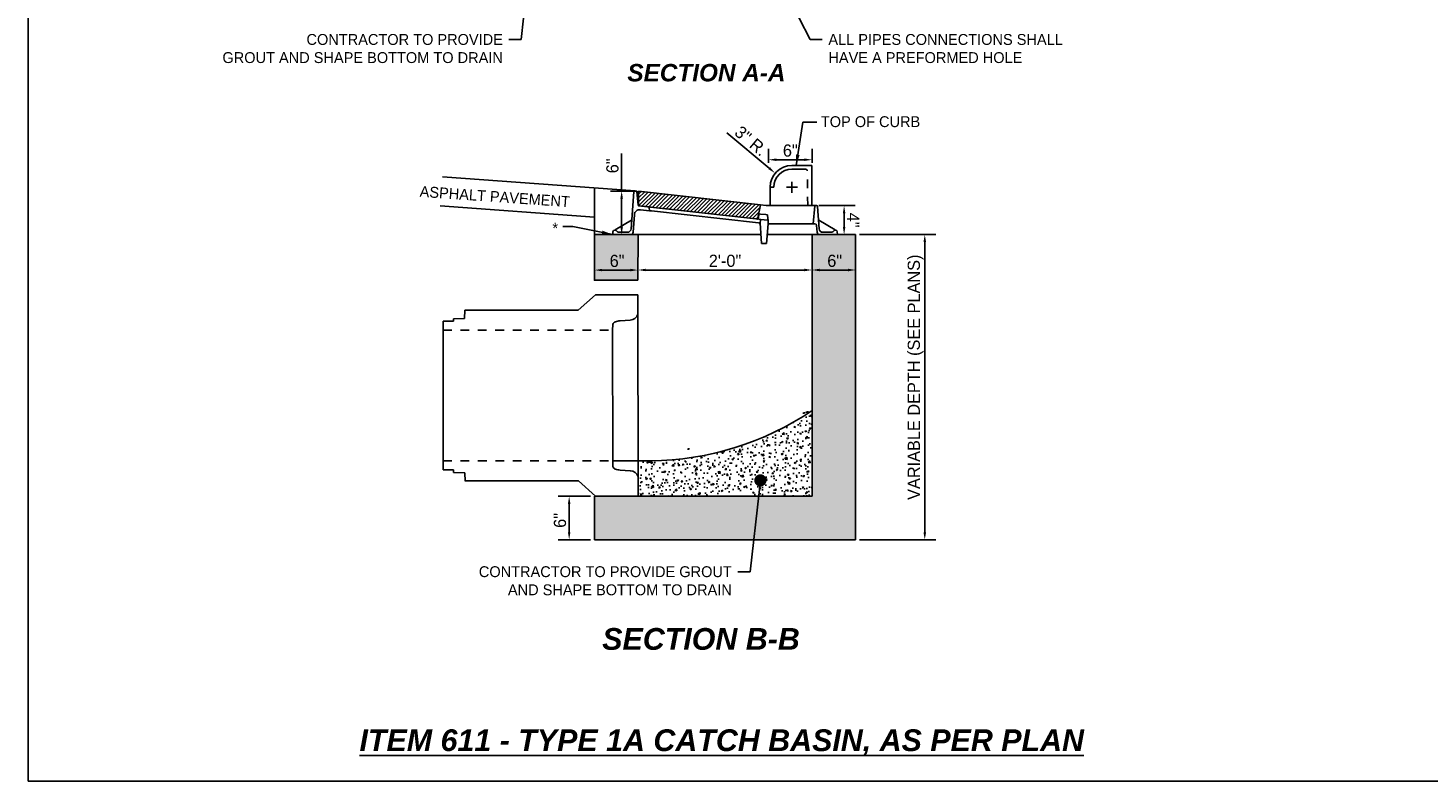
# Model space of a CAD drawing. Header units: feet. Extents: x 6 to 231, y 4 to 30.
# Tile 22 of 67: x 99 to 115, y 4 to 12. Entities that reach past the tile are written whole.
import ezdxf
from ezdxf import colors
from ezdxf.entities.mleader import LeaderData, LeaderLine
from ezdxf.math import Vec2, Vec3

# ---------------------------------------------------------------- set-up
doc = ezdxf.new("R2010")
doc.units = ezdxf.units.FT
doc.header["$MEASUREMENT"] = 0
doc.linetypes.add('F', pattern=[0.15, 0.1, -0.05])
doc.layers.add('COLUMNS', color=6, linetype='Continuous', plot=False)
for name, color, linetype in [('DETAILS', 1, 'Continuous'), ('P-HATCH', 247, 'Continuous'), ('text', 9, 'Continuous'), ('TOP', 3, 'Continuous'), ('Visible (ANSI)', 2, 'Continuous')]:
    doc.layers.add(name, color=color, linetype=linetype)
doc.styles.add('Slanted-Normal', font='font31.shx', dxfattribs={"height": 0.14})
doc.styles.add('SOLID', font='arialbd.ttf')
doc.styles.get("Standard").update_dxf_attribs({"font": 'arial.ttf'})
doc.dimstyles.get("Standard").update_dxf_attribs({"dimtxt": 0.18, "dimasz": 0.18, "dimexe": 0.18, "dimexo": 0.0625, "dimgap": 0.09, "dimtad": 0, "dimtih": 1, "dimtoh": 1, "dimdec": 4, "dimzin": 0, "dimdsep": 46, "dimtxsty": 'Standard', "dimcen": 0.09, "dimadec": 0, "dimazin": 0, "dimtfac": 1, "dimtdec": 4, "dimtofl": 0, "dimtmove": 0, "dimatfit": 3, "dimfxl": 1, "dimtolj": 1, "dimtzin": 0, "dimarcsym": 0})
pattern_1 = [(50, (-149.90795, 4.1574), (0.179315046, -0.01568803), [0.01875, -0.20625]), (355, (-149.90795, 4.1574), (-0.03468783, 0.18804803), [0.015, -0.165]), (100.451444, (-149.893, 4.15609), (0.14462721, 0.17236), [0.01593505, -0.17528553]), (46.1842, (-149.90795, 4.2074), (0.26681033, -0.04137982), [0.028125, -0.309375]), (96.63564, (-149.88572, 4.20395), (0.23366549, 0.24352965), [0.02390259, -0.26292844]), (351.18416, (-149.90795, 4.2074), (0.2336655, 0.24352965), [0.0225, -0.2475]), (21, (-149.88295, 4.1949), (0.14922676, -0.10065472), [0.01875, -0.20625]), (326, (-149.88295, 4.1949), (0.06082883, 0.18128751), [0.015, -0.165]), (71.451445, (-149.87052, 4.1865), (0.2100556, 0.08063279), [0.01593505, -0.17528553]), (37.5, (-149.90795, 4.157395), (0.003039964, 0.083223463), [0, -0.163, 0, -0.1675, 0, -0.165625]), (7.5, (-149.90795, 4.157395), (0.065767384, 0.098602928), [0, -0.0955, 0, -0.15925, 0, -0.063125]), (327.5, (-149.9637, 4.157395), (0.133455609, -0.005638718), [0, -0.0625, 0, -0.195, 0, -0.25875]), (317.5, (-149.9887, 4.1574), (0.14579654, 0.025026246), [0, -0.08125, 0, -0.1295, 0, -0.18375])]

# ---------------------------------------------------------------- blocks, each defined once
blk = doc.blocks.new('*D48')
at = {"layer": 'Defpoints', "color": 0, "linetype": 'Continuous', "transparency": 16777216}
for p in [(108.106, 9.497), (106.106, 9.294), (108.106, 9.294)]:
    blk.add_point(p, dxfattribs=at)
at = {"layer": 'text', "color": 0, "linetype": 'Continuous', "lineweight": -2, "transparency": 16777216}
blk.add_line((106.194, 9.497), (108.019, 9.497), dxfattribs=at)
at = {"layer": 'text', "color": 0, "linetype": 'Continuous', "transparency": 16777216}
for points in [[(106.194, 9.512), (106.194, 9.483), (106.106, 9.497)], [(108.019, 9.512), (108.019, 9.483), (108.106, 9.497)]]:
    blk.add_solid(points, dxfattribs=at)
at = {"layer": 'text', "color": 0, "linetype": 'Continuous', "transparency": 16777216, "insert": (107.106, 9.602), "char_height": 0.14, "attachment_point": 5, "rotation": 359.9924, "style": 'Slanted-Normal'}
blk.add_mtext('\\A1;2\'-0"', dxfattribs=at)
blk = doc.blocks.new('*D49')
at = {"layer": 'Defpoints', "color": 0, "linetype": 'Continuous', "transparency": 16777216}
for p in [(108.606, 9.904), (109.401, 9.904), (108.606, 6.397)]:
    blk.add_point(p, dxfattribs=at)
at = {"layer": 'text', "color": 0, "linetype": 'Continuous', "lineweight": -2, "transparency": 16777216}
for p, q in [((108.65, 9.904), (109.527, 9.904)), ((109.401, 6.484), (109.401, 9.817)), ((108.65, 6.397), (109.527, 6.397))]:
    blk.add_line(p, q, dxfattribs=at)
at = {"layer": 'text', "color": 0, "linetype": 'Continuous', "transparency": 16777216}
for points in [[(109.386, 9.817), (109.416, 9.817), (109.401, 9.904)], [(109.386, 6.484), (109.416, 6.484), (109.401, 6.397)]]:
    blk.add_solid(points, dxfattribs=at)
at = {"layer": 'text', "color": 0, "linetype": 'Continuous', "transparency": 16777216, "insert": (109.296, 8.265), "char_height": 0.14, "attachment_point": 5, "rotation": 90, "style": 'Slanted-Normal'}
blk.add_mtext('\\A1;VARIABLE DEPTH (SEE PLANS)', dxfattribs=at)
blk = doc.blocks.new('*D55')
at = {"layer": 'Defpoints', "color": 0, "linetype": 'Continuous', "transparency": 16777216}
for p in [(108.139, 10.237), (108.139, 9.904), (108.474, 9.904)]:
    blk.add_point(p, dxfattribs=at)
at = {"layer": 'text', "color": 0, "linetype": 'Continuous', "lineweight": -2, "transparency": 16777216}
for p, q in [((108.183, 10.237), (108.6, 10.237)), ((108.474, 10.149), (108.474, 9.992))]:
    blk.add_line(p, q, dxfattribs=at)
at = {"layer": 'text', "color": 0, "linetype": 'Continuous', "transparency": 16777216}
for points in [[(108.489, 10.149), (108.46, 10.149), (108.474, 10.237)], [(108.489, 9.992), (108.46, 9.992), (108.474, 9.904)]]:
    blk.add_solid(points, dxfattribs=at)
at = {"layer": 'text', "color": 0, "linetype": 'Continuous', "transparency": 16777216, "insert": (108.579, 10.07), "char_height": 0.14, "attachment_point": 5, "rotation": 270.0055, "style": 'Slanted-Normal'}
blk.add_mtext('\\A1;4"', dxfattribs=at)
blk = doc.blocks.new('*D56')
at = {"layer": 'Defpoints', "color": 0, "linetype": 'Continuous', "transparency": 16777216}
for p in [(107.68, 10.611), (107.874, 10.448)]:
    blk.add_point(p, dxfattribs=at)
at = {"layer": 'text', "color": 0, "linetype": 'Continuous', "lineweight": -2, "transparency": 16777216}
for p, q in [((107.128, 11.075), (107.613, 10.667)), ((107.874, 10.385), (107.874, 10.511)), ((107.811, 10.448), (107.937, 10.448))]:
    blk.add_line(p, q, dxfattribs=at)
at = {"layer": 'text', "color": 0, "linetype": 'Continuous', "transparency": 16777216}
blk.add_solid([(107.623, 10.678), (107.604, 10.656), (107.68, 10.611)], dxfattribs=at)
at = {"layer": 'text', "color": 0, "linetype": 'Continuous', "transparency": 16777216, "insert": (107.405, 10.98), "char_height": 0.14, "attachment_point": 5, "rotation": 319.9568, "style": 'Slanted-Normal'}
blk.add_mtext('\\A1;3" R.', dxfattribs=at)
blk = doc.blocks.new('*D57')
at = {"layer": 'Defpoints', "color": 0, "linetype": 'Continuous', "transparency": 16777216}
for p in [(107.606, 10.684), (108.106, 10.764), (108.106, 10.684)]:
    blk.add_point(p, dxfattribs=at)
at = {"layer": 'text', "color": 0, "linetype": 'Continuous', "lineweight": -2, "transparency": 16777216}
for p, q in [((107.606, 10.728), (107.606, 10.89)), ((108.106, 10.728), (108.106, 10.89)), ((107.694, 10.764), (108.019, 10.764))]:
    blk.add_line(p, q, dxfattribs=at)
at = {"layer": 'text', "color": 0, "linetype": 'Continuous', "transparency": 16777216}
for points in [[(107.694, 10.779), (107.694, 10.75), (107.606, 10.764)], [(108.019, 10.779), (108.019, 10.75), (108.106, 10.764)]]:
    blk.add_solid(points, dxfattribs=at)
at = {"layer": 'text', "color": 0, "linetype": 'Continuous', "transparency": 16777216, "insert": (107.856, 10.869), "char_height": 0.14, "attachment_point": 5, "style": 'Slanted-Normal'}
blk.add_mtext('\\A1;6"', dxfattribs=at)
blk = doc.blocks.new('*D58')
at = {"layer": 'Defpoints', "color": 0, "linetype": 'Continuous', "transparency": 16777216}
for p in [(106.106, 10.405), (105.918, 9.906), (106.106, 9.906)]:
    blk.add_point(p, dxfattribs=at)
at = {"layer": 'text', "color": 0, "linetype": 'Continuous', "lineweight": -2, "transparency": 16777216}
for p, q in [((105.918, 10.405), (105.918, 10.837)), ((106.062, 10.405), (105.792, 10.405)), ((105.918, 9.994), (105.918, 10.318))]:
    blk.add_line(p, q, dxfattribs=at)
at = {"layer": 'text', "color": 0, "linetype": 'Continuous', "transparency": 16777216}
for points in [[(105.903, 10.318), (105.933, 10.318), (105.918, 10.405)], [(105.903, 9.994), (105.933, 9.994), (105.918, 9.906)]]:
    blk.add_solid(points, dxfattribs=at)
at = {"layer": 'text', "color": 0, "linetype": 'Continuous', "transparency": 16777216, "insert": (105.813, 10.694), "char_height": 0.14, "attachment_point": 5, "rotation": 90, "style": 'Slanted-Normal'}
blk.add_mtext('\\A1;6"', dxfattribs=at)
blk = doc.blocks.new('*D61')
at = {"layer": 'Defpoints', "color": 0, "linetype": 'Continuous', "transparency": 16777216}
for p in [(108.606, 9.497), (108.106, 9.405), (108.606, 9.405)]:
    blk.add_point(p, dxfattribs=at)
at = {"layer": 'text', "color": 0, "linetype": 'Continuous', "lineweight": -2, "transparency": 16777216}
blk.add_line((108.194, 9.497), (108.519, 9.497), dxfattribs=at)
at = {"layer": 'text', "color": 0, "linetype": 'Continuous', "transparency": 16777216}
for points in [[(108.194, 9.512), (108.194, 9.482), (108.106, 9.497)], [(108.519, 9.512), (108.519, 9.482), (108.606, 9.497)]]:
    blk.add_solid(points, dxfattribs=at)
at = {"layer": 'text', "color": 0, "linetype": 'Continuous', "transparency": 16777216, "insert": (108.366, 9.602), "char_height": 0.14, "attachment_point": 5, "style": 'Slanted-Normal'}
blk.add_mtext('\\A1;6"', dxfattribs=at)
blk = doc.blocks.new('*D62')
at = {"layer": 'Defpoints', "color": 0, "linetype": 'Continuous', "transparency": 16777216}
for p in [(106.106, 9.496), (105.606, 9.404), (106.106, 9.404)]:
    blk.add_point(p, dxfattribs=at)
at = {"layer": 'text', "color": 0, "linetype": 'Continuous', "lineweight": -2, "transparency": 16777216}
blk.add_line((105.694, 9.496), (106.019, 9.496), dxfattribs=at)
at = {"layer": 'text', "color": 0, "linetype": 'Continuous', "transparency": 16777216}
for points in [[(105.694, 9.511), (105.694, 9.482), (105.606, 9.496)], [(106.019, 9.511), (106.019, 9.482), (106.106, 9.496)]]:
    blk.add_solid(points, dxfattribs=at)
at = {"layer": 'text', "color": 0, "linetype": 'Continuous', "transparency": 16777216, "insert": (105.866, 9.601), "char_height": 0.14, "attachment_point": 5, "style": 'Slanted-Normal'}
blk.add_mtext('\\A1;6"', dxfattribs=at)
blk = doc.blocks.new('_None')
blk = doc.blocks.new('_Dot')
at = {"color": 0, "linetype": 'ByBlock', "lineweight": -2}
blk.add_line((-0.5, 0), (-1, 0), dxfattribs=at)
at = {"color": 0, "linetype": 'ByBlock', "const_width": 0.5}
blk.add_lwpolyline([(-0.25, 0, 1), (0.25, 0, 1)], format="xyb", close=True, dxfattribs=at)
blk = doc.blocks.new('*D63')
at = {"layer": 'Defpoints', "color": 0, "linetype": 'Continuous', "transparency": 16777216}
for p in [(105.606, 6.897), (105.315, 6.397), (105.606, 6.397)]:
    blk.add_point(p, dxfattribs=at)
at = {"layer": 'text', "color": 0, "linetype": 'Continuous', "lineweight": -2, "transparency": 16777216}
for p, q in [((105.562, 6.897), (105.189, 6.897)), ((105.315, 6.809), (105.315, 6.484)), ((105.562, 6.397), (105.189, 6.397))]:
    blk.add_line(p, q, dxfattribs=at)
at = {"layer": 'text', "color": 0, "linetype": 'Continuous', "transparency": 16777216}
for points in [[(105.301, 6.809), (105.33, 6.809), (105.315, 6.897)], [(105.301, 6.484), (105.33, 6.484), (105.315, 6.397)]]:
    blk.add_solid(points, dxfattribs=at)
at = {"layer": 'text', "color": 0, "linetype": 'Continuous', "transparency": 16777216, "insert": (105.21, 6.619), "char_height": 0.14, "attachment_point": 5, "rotation": 90, "style": 'Slanted-Normal'}
blk.add_mtext('\\A1;6"', dxfattribs=at)

msp = doc.modelspace()

# ---------------------------------------------------------------- hatches: boundary and pattern name
at = {"layer": 'P-HATCH', "linetype": 'Continuous'}
h = msp.add_hatch(dxfattribs=at)
h.set_pattern_fill('ANSI31', color=247, scale=0.25)
h.set_pattern_definition([(45, (-87.90795, 2.802997), (-0.022097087, 0.022097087), [])])
edge = h.paths.add_edge_path()
edge.add_line((107.51324, 10.24563), (107.48209, 10.09567))
edge.add_arc((107.46679, 10.09885), 0.01563, 263.62063, 348.264805, ccw=False)
edge.add_line((107.46505, 10.08332), (106.11271, 10.23451))
edge.add_line((106.11271, 10.23451), (106.11342, 10.40214))
edge.add_line((106.11342, 10.40214), (107.51324, 10.24563))
h = msp.add_hatch(dxfattribs=at)
h.set_pattern_fill('AR-CONC', color=256, scale=0.025)
h.set_pattern_definition(pattern_1)
h.paths.add_polyline_path([(106.10623, 9.90393), (105.81569, 9.90391), (105.60623, 9.90431), (105.60624, 9.37932), (106.10589, 9.37965)], flags=17)
h.paths.add_polyline_path([(108.60623, 6.98023), (108.60623, 9.39689), (108.60623, 9.90431), (108.10623, 9.90431), (108.10623, 6.89689), (107.10623, 6.89689), (105.60623, 6.89689), (105.60623, 6.39689), (107.10623, 6.39689), (108.60623, 6.39689)])
h = msp.add_hatch(dxfattribs=at)
h.set_pattern_fill('AR-CONC', color=256, scale=0.025)
h.set_pattern_definition(pattern_1)
edge = h.paths.add_edge_path()
edge.add_arc((106.22719, 10.65475), 3.34978, 270.439516, 304.119374, ccw=False)
edge.add_line((106.25288, 7.30507), (106.10669, 7.30502))
edge.add_line((106.10669, 7.30502), (106.10674, 7.21403))
edge.add_line((106.10674, 7.21403), (106.10677, 6.89814))
edge.add_line((106.10677, 6.89814), (108.10623, 6.89689))
edge.add_line((108.10623, 6.89689), (108.10614, 7.88157))

# ---------------------------------------------------------------- linework, layer by layer
at = {"layer": 'COLUMNS', "color": 3}
msp.add_lwpolyline([(99.09752, 3.62445), (99.09752, 24.37445), (129.47252, 24.37445), (129.47252, 3.62445)], close=True, dxfattribs=at)
at = {"layer": 'DETAILS', "linetype": 'Continuous'}
for p, q in [((106.10623, 9.90431), (105.60623, 9.90431)), ((106.10409, 9.37965), (106.10623, 9.90431)), ((108.60623, 9.90431), (108.10623, 9.90431)), ((108.10623, 9.90431), (108.10623, 6.89689)), ((108.60623, 9.39689), (108.60623, 9.90431)), ((108.60623, 6.98023), (108.60623, 9.39689)), ((105.61744, 9.21266), (105.42041, 9.03524)), ((106.106, 9.21298), (105.61744, 9.21266)), ((104.11751, 9.03593), (104.11437, 8.93982)), ((105.42041, 9.03524), (104.1175, 9.03557)), ((103.98491, 8.90856), (103.86662, 8.90791)), ((103.86662, 8.90791), (103.86686, 8.80359)), ((103.98492, 8.93641), (103.98491, 8.90856)), ((104.11437, 8.93982), (103.98492, 8.93641)), ((103.86753, 7.19927), (103.86766, 7.30359)), ((103.98582, 7.19875), (103.86753, 7.19927)), ((103.98587, 7.1709), (103.98582, 7.19875)), ((104.11532, 7.16762), (103.98587, 7.1709)), ((104.11857, 7.07152), (104.11532, 7.16762)), ((105.42145, 7.07515), (104.1185, 7.07343)), ((105.61868, 6.89794), (105.42145, 7.07515)), ((108.60623, 6.39689), (108.60623, 6.98023)), ((105.60623, 6.89689), (105.60623, 6.39689)), ((107.10623, 6.89689), (105.60623, 6.89689)), ((106.10677, 6.89814), (105.61868, 6.89794)), ((108.10623, 6.89689), (107.10623, 6.89689)), ((105.60623, 6.39689), (107.10623, 6.39689)), ((107.10623, 6.39689), (108.60623, 6.39689))]:
    msp.add_line(p, q, dxfattribs=at)
at = {"layer": 'DETAILS', "linetype": 'F', "ltscale": 0.0625}
for p, q in [((103.86686, 8.80465), (105.81488, 8.80607)), ((103.86766, 7.30408), (105.81568, 7.30474))]:
    msp.add_line(p, q, dxfattribs=at)
at = {"layer": 'DETAILS', "linetype": 'Continuous'}
for points in [[(106.07447, 10.40525), (103.85824, 10.56818)], [(106.10589, 9.37965), (105.60623, 9.37932), (105.60623, 10.43968)], [(105.60623, 10.10544), (103.8338, 10.23574)], [(106.10688, 7.12286), (106.10588, 8.98827)], [(103.86766, 7.30359), (103.86686, 8.80359)], [(105.81568, 7.30474), (105.81488, 8.80607)]]:
    msp.add_lwpolyline(points, dxfattribs=at)
for points in [[(106.106, 9.21298), (106.10588, 8.98827, -0.30017441), (106.01537, 8.9201), (105.89985, 8.9132, 0.06150134), (105.84579, 8.90323, 0.28872188), (105.8177, 8.8701), (105.81488, 8.80607)], [(106.10677, 6.89814), (106.10688, 7.12286, 0.30017441), (106.01629, 7.19092), (105.90077, 7.1977, -0.06150134), (105.8467, 7.20762, -0.28872188), (105.81857, 7.24072), (105.81568, 7.30474)]]:
    msp.add_lwpolyline(points, format="xyb", dxfattribs=at)
at = {"layer": 'DETAILS'}
msp.add_lwpolyline([(106.10678, 7.3049), (106.25288, 7.30507, 0.14802321), (108.10614, 7.88157)], format="xyb", dxfattribs=at)
at = {"layer": 'text', "linetype": 'Continuous', "flags": 128}
msp.add_lwpolyline([(105.81568, 7.30474), (106.10678, 7.3049)], dxfattribs=at)
at = {"layer": 'TOP', "color": 247}
msp.add_lwpolyline([(107.51324, 10.24563), (107.48209, 10.09567, -0.38709244), (107.46505, 10.08332), (106.11271, 10.23451), (106.11342, 10.40214), (107.51324, 10.24563)], format="xyb", dxfattribs=at)
at = {"layer": 'Visible (ANSI)', "color": 247}
for p, q in [((107.87419, 10.69766), (108.10336, 10.69766)), ((107.87419, 10.65599), (108.03068, 10.65599)), ((108.10336, 10.23764), (108.10336, 10.69766)), ((106.05686, 10.39462), (106.0271, 9.96911)), ((106.08922, 10.40431), (106.06725, 10.40431)), ((106.10806, 10.24345), (106.09441, 10.39956)), ((107.62419, 10.23764), (107.62419, 10.44766)), ((107.62419, 10.44766), (107.66586, 10.44766)), ((106.23121, 10.22126), (106.11728, 10.234)), ((106.13392, 10.19022), (106.23916, 10.17845)), ((106.25716, 10.21836), (106.23121, 10.22126)), ((106.23916, 10.17845), (106.23582, 10.21654)), ((106.23916, 10.17845), (106.25991, 10.17613)), ((107.49298, 10.08019), (106.25716, 10.21836)), ((106.25991, 10.17613), (107.48924, 10.03869)), ((107.49308, 10.13771), (107.48903, 10.09137)), ((107.49885, 10.14243), (107.51441, 10.14069)), ((107.51324, 10.24563), (107.58041, 10.23812)), ((107.5741, 10.13401), (107.51441, 10.14069)), ((107.5741, 10.13401), (107.58973, 10.13227)), ((108.1268, 10.23764), (107.60574, 10.23764)), ((108.13717, 10.23289), (108.11936, 10.02931)), ((108.14236, 10.23764), (108.1268, 10.23764)), ((108.15913, 10.23764), (108.14236, 10.23764)), ((108.18762, 9.96911), (108.16952, 10.22795)), ((106.02954, 10.06819), (105.84419, 9.95786)), ((106.05071, 9.93338), (106.06463, 10.13246)), ((107.48924, 10.03869), (107.50999, 10.03637)), ((107.51892, 10.07729), (107.49298, 10.08019)), ((107.51316, 10.07257), (107.50999, 10.03637)), ((107.50999, 10.03637), (107.52651, 9.80014)), ((107.59528, 10.06876), (107.51892, 10.07729)), ((107.58288, 9.80014), (107.60293, 10.02931)), ((107.59434, 10.12755), (107.59989, 10.06403)), ((107.60293, 10.02931), (107.59989, 10.06403)), ((107.60293, 10.02931), (107.62368, 10.02931)), ((108.10899, 10.02931), (107.62368, 10.02931)), ((108.10899, 10.02931), (108.11936, 10.02931)), ((108.11936, 10.02931), (108.13788, 10.02931)), ((108.15866, 10.00993), (108.16401, 9.93338)), ((108.18346, 10.07056), (108.19077, 10.06486)), ((108.37053, 9.95786), (108.18518, 10.06819)), ((105.81859, 9.93738), (105.81569, 9.90431)), ((105.81569, 9.90431), (106.01953, 9.90431)), ((105.84257, 9.95639), (105.83934, 9.95639)), ((105.88119, 9.93035), (105.98554, 9.93035)), ((106.01953, 9.90431), (106.21673, 9.90431)), ((106.21673, 9.90431), (107.49647, 9.90431)), ((107.49647, 9.90431), (107.51922, 9.90431)), ((107.59199, 9.90431), (107.61532, 9.90431)), ((107.61532, 9.90431), (108.12245, 9.90431)), ((108.12245, 9.90431), (108.19519, 9.90431)), ((108.19519, 9.90431), (108.39903, 9.90431)), ((108.22918, 9.93035), (108.33353, 9.93035)), ((108.37538, 9.95639), (108.37215, 9.95639)), ((108.39903, 9.90431), (108.39613, 9.93738)), ((107.52651, 9.80014), (107.58288, 9.80014))]:
    msp.add_line(p, q, dxfattribs=at)
at = {"layer": 'Visible (ANSI)', "color": 247, "linetype": 'F'}
msp.add_lwpolyline([(108.05603, 10.23764), (108.05151, 10.6354, 0.41088852), (108.03068, 10.65599)], format="xyb", dxfattribs=at)
at = {"layer": 'Visible (ANSI)', "color": 247}
for centre, radius, start, end in [((107.87419, 10.44766), 0.25, 90, 180), ((107.87419, 10.44766), 0.20833, 90, 180), ((106.06725, 10.39389), 0.01042, 90, 176), ((106.08922, 10.3991), 0.00521, 5, 90), ((106.12698, 10.1281), 0.0625, 83.62063, 176), ((106.11844, 10.24435), 0.01042, 185, 263.62063), ((106.23063, 10.21609), 0.00521, 5, 83.62063), ((107.49827, 10.13725), 0.00521, 83.62063, 175), ((108.14236, 10.23244), 0.00521, 90, 175), ((108.15913, 10.22723), 0.01042, 4, 90), ((106.02421, 10.07714), 0.01042, 300.764116, 356), ((107.47865, 10.09228), 0.01042, 263.62063, 355), ((107.49042, 10.01759), 0.02083, 4, 83.62063), ((107.51834, 10.07212), 0.00521, 83.62063, 175), ((107.58915, 10.12709), 0.00521, 5, 83.62063), ((107.5947, 10.06358), 0.00521, 5, 83.62063), ((108.13788, 10.00848), 0.02083, 4, 90), ((105.83934, 9.93556), 0.02083, 90, 175), ((105.83886, 9.96681), 0.01042, 270.874789, 300.764116), ((105.84257, 9.93556), 0.02083, 22.024313, 90), ((105.88119, 9.95119), 0.02083, 202.024313, 270), ((105.98554, 9.97202), 0.04167, 270, 356), ((106.01953, 9.93556), 0.03125, 270, 356), ((108.19519, 9.93556), 0.03125, 184, 270), ((108.22918, 9.97202), 0.04167, 184, 270), ((108.33353, 9.95119), 0.02083, 270, 337.975687), ((108.37215, 9.93556), 0.02083, 90, 157.975687), ((108.37586, 9.96681), 0.01042, 239.235884, 269.125211), ((108.37538, 9.93556), 0.02083, 5, 90)]:
    msp.add_arc(centre, radius, start, end, dxfattribs=at)
for points, knots in [([(107.58413, 10.23771), (107.58289, 10.23785), (107.58194, 10.23795), (107.58084, 10.23808), (107.58055, 10.23811), (107.58041, 10.23812)], [0.812516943, 0.812516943, 0.812516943, 0.812516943, 1.027302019, 1.027302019, 1.178191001, 1.178191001, 1.178191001, 1.178191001]), ([(107.58528, 10.23764), (107.58518, 10.23764), (107.58508, 10.23765), (107.58488, 10.23765), (107.58478, 10.23766), (107.58468, 10.23766), (107.58459, 10.23767), (107.58449, 10.23767), (107.58431, 10.23769), (107.58421, 10.2377), (107.58413, 10.23771)], [0, 0, 0, 0, 0.0231827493, 0.0231827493, 0.0463654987, 0.0463654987, 0.0463654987, 0.069548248, 0.069548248, 0.0927309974, 0.0927309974, 0.0927309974, 0.0927309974]), ([(107.60574, 10.23764), (107.6048, 10.23764), (107.60386, 10.23764), (107.60038, 10.23764), (107.59789, 10.23764), (107.59308, 10.23764), (107.59078, 10.23764), (107.58747, 10.23764), (107.58631, 10.23764), (107.58528, 10.23764)], [0, 0, 0, 0, 0.08597336, 0.08597336, 0.31843328, 0.31843328, 0.562394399, 0.562394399, 0.714870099, 0.714870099, 0.714870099, 0.714870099])]:
    msp.add_open_spline(points, degree=3, knots=knots, dxfattribs=at)

# ---------------------------------------------------------------- texts
at = {"layer": 'text', "linetype": 'Continuous'}
for s, insert, char_height, attachment_point, style in [('{\\fArial|b1|i1|c0|p34;SECTION A-A}', (106.8922, 11.8648), 0.2, 2, 'SOLID'), ('{\\fArial|b1|i1|c0|p34;SECTION B-B}', (106.82995, 5.25558), 0.25, 5, 'Slanted-Normal'), ('{\\fArial|b1|i1|c0|p34;\\LITEM 611 - TYPE 1A CATCH BASIN, AS PER PLAN}', (107.06827, 4.06528), 0.25, 5, 'Slanted-Normal')]:
    msp.add_mtext(s, dxfattribs=dict(at, insert=insert, char_height=char_height, attachment_point=attachment_point, style=style))
at = {"layer": 'text', "color": 9, "linetype": 'Continuous', "char_height": 0.125, "attachment_point": 2, "style": 'Slanted-Normal'}
for s, insert, width in [('\\A1;\\pxql;TOP OF CURB', (108.94636, 11.26428), 1.4789862), ('\\A1;\\pxql;*', (105.16763, 10.03956), 0.0895879)]:
    msp.add_mtext(s, dxfattribs=dict(at, insert=insert, width=width))
at = {"layer": 'text', "insert": (103.60327, 10.46372), "char_height": 0.125, "width": 3.4943, "attachment_point": 1, "rotation": 356, "style": 'Slanted-Normal'}
msp.add_mtext('ASPHALT PAVEMENT', dxfattribs=at)

# ---------------------------------------------------------------- dimensions: what is measured, and where the dimension line sits
at = {"layer": 'text', "linetype": 'Continuous'}
dim = msp.add_radius_dim(center=(107.87419, 10.44766), mpoint=(107.68021, 10.61068), text='3" R.', dimstyle='Standard', override={"dimscale": 0.7, "dimtxt": 0.125, "dimasz": 0.125, "dimexe": 0.125, "dimexo": 0.05, "dimgap": 0.05, "dimtad": 1, "dimtih": 0, "dimtoh": 0, "dimtxsty": 'Slanted-Normal'}, dxfattribs=at)
dim.commit()
dim.dimension.update_dxf_attribs({"geometry": '*D56', "text_midpoint": (107.40454, 10.97951)})
for base, p1, p2, angle, text, override, picture, middle in [((108.10623, 10.76439), (107.60623, 10.68402), (108.10623, 10.68402), 0, '6"', {"dimscale": 0.7, "dimtxt": 0.125, "dimasz": 0.125, "dimgap": 0.05, "dimtad": 1, "dimtih": 0, "dimtoh": 0, "dimtxsty": 'Slanted-Normal'}, '*D57', (107.85623, 10.76439)), ((105.91795, 9.90615), (106.10623, 10.40525), (106.10623, 9.90615), 270, '6"', {"dimscale": 0.7, "dimtxt": 0.125, "dimasz": 0.125, "dimgap": 0.05, "dimtad": 1, "dimtih": 0, "dimtoh": 0, "dimtxsty": 'Slanted-Normal', "dimse2": 1}, '*D58', (105.91795, 10.69444)), ((108.47426, 9.90431), (108.13881, 10.23656), (108.13884, 9.90428), 270.005513, '4"', {"dimscale": 0.7, "dimtxt": 0.125, "dimasz": 0.125, "dimgap": 0.05, "dimtad": 1, "dimtih": 0, "dimtoh": 0, "dimtxsty": 'Slanted-Normal', "dimse2": 1}, '*D55', (108.47424, 10.07045)), ((109.40099, 9.90431), (108.60623, 6.39689), (108.60623, 9.90431), 90, 'VARIABLE DEPTH (SEE PLANS)', {"dimscale": 0.7, "dimtxt": 0.125, "dimasz": 0.125, "dimgap": 0.05, "dimtad": 1, "dimtih": 0, "dimtoh": 0, "dimtxsty": 'Slanted-Normal', "dimse1": 0, "dimse2": 0}, '*D49', (109.40099, 8.26496)), ((106.10642, 9.49618), (105.60642, 9.40429), (106.10642, 9.40429), 360, '6"', {"dimscale": 0.7, "dimtxt": 0.125, "dimasz": 0.125, "dimgap": 0.05, "dimtad": 1, "dimtih": 0, "dimtoh": 0, "dimtxsty": 'Slanted-Normal', "dimse1": 1, "dimse2": 1}, '*D62', (105.86599, 9.49618)), ((108.10623, 9.49708), (106.10639, 9.2938), (108.1062, 9.29354), 359.992421, '2\'-0"', {"dimscale": 0.7, "dimtxt": 0.125, "dimasz": 0.125, "dimgap": 0.05, "dimtad": 1, "dimtih": 0, "dimtoh": 0, "dimtxsty": 'Slanted-Normal', "dimse1": 1, "dimse2": 1}, '*D48', (107.10633, 9.49721)), ((108.60623, 9.49708), (108.10623, 9.40519), (108.60623, 9.40519), 360, '6"', {"dimscale": 0.7, "dimtxt": 0.125, "dimasz": 0.125, "dimgap": 0.05, "dimtad": 1, "dimtih": 0, "dimtoh": 0, "dimtxsty": 'Slanted-Normal', "dimse1": 1, "dimse2": 1}, '*D61', (108.3658, 9.49708)), ((105.31542, 6.39689), (105.60623, 6.89689), (105.60623, 6.39689), 270, '6"', {"dimscale": 0.7, "dimtxt": 0.125, "dimasz": 0.125, "dimgap": 0.05, "dimtad": 1, "dimtih": 0, "dimtoh": 0, "dimtxsty": 'Slanted-Normal'}, '*D63', (105.31542, 6.61938))]:
    dim = msp.add_linear_dim(base=base, p1=p1, p2=p2, angle=angle, text=text, dimstyle='Standard', override=override, dxfattribs=at)
    dim.commit()
    dim.dimension.update_dxf_attribs({"geometry": picture, "text_midpoint": middle, "dimtype": 161})

# ---------------------------------------------------------------- leaders
msp.add_leader([(107.92317, 10.69766), (107.99918, 11.19634), (108.16035, 11.19634)], dimstyle='Standard', override={"dimscale": 0.7, "dimgap": 0.09, "dimtad": 0}, dxfattribs=at)
at = {"layer": 'text'}
msp.add_leader([(105.81569, 9.90431), (105.35567, 9.99676), (105.24237, 9.99676)], dimstyle='Standard', override={"dimtxt": 0.1875, "dimasz": 0.125}, dxfattribs=at)
at = {"layer": 'text', "linetype": 'Continuous'}
ml = msp.add_multileader_mtext('Standard', dxfattribs=at)
ml.set_content('\\A1;CONTRACTOR TO PROVIDE \\PGROUT AND SHAPE BOTTOM TO DRAIN', color=256, style='Slanted-Normal')
ml.set_leader_properties(color=256, linetype='ByLayer', lineweight=-1)
ml.set_arrow_properties(name='DOT')
ml.build(insert=Vec2(0, 0))
ml.multileader.update_dxf_attribs({"dogleg_length": 0.14, "arrow_head_size": 0.14})
ctx = ml.context
ctx.base_point, ctx.char_height, ctx.arrow_head_size, ctx.landing_gap_size, ctx.plane_origin = Vec3(101.01067, 12.14651), 0.125, 0.14, 0.07, Vec3(104.47498, 12.76848)
ctx.text_align_type = 2
notes = []
notes.append((ctx, [(1, (1, 1, 0), (104.76389, 12.14651), (-1, 0), 0.14, [(0, [(104.88198, 13.19603)], 0, [])])]))
ctx.mtext.insert, ctx.mtext.alignment, ctx.mtext.flow_direction = Vec3(104.55389, 12.20901), 3, 5
ml = msp.add_multileader_mtext('Standard', dxfattribs=at)
ml.set_content('\\A1;{\\C9;ALL PIPES CONNECTIONS SHALL \\PHAVE A PREFORMED HOLE }', color=256, style='Slanted-Normal')
ml.set_leader_properties(color=256, linetype='ByLayer', lineweight=-1)
ml.set_arrow_properties(name='NONE')
ml.build(insert=Vec2(0, 0))
ml.multileader.update_dxf_attribs({"dogleg_length": 0.14, "arrow_head_size": 0.14})
ctx = ml.context
ctx.base_point, ctx.char_height, ctx.arrow_head_size, ctx.landing_gap_size, ctx.plane_origin = Vec3(108.22332, 12.14651), 0.125, 0.14, 0.07, Vec3(106.42239, 12.76848)
notes.append((ctx, [(0, (1, 1, 0), (108.08332, 12.14651), (1, 0), 0.14, [(0, [(107.57723, 13.13655)], 0, [])])]))
ctx.mtext.insert, ctx.mtext.flow_direction = Vec3(108.29332, 12.20901), 5
ml = msp.add_multileader_mtext('Standard', dxfattribs=at)
ml.set_content('\\A1;CONTRACTOR TO PROVIDE GROUT \\PAND SHAPE BOTTOM TO DRAIN', color=256, style='Slanted-Normal')
ml.set_leader_properties(color=256, linetype='ByLayer', lineweight=-1)
ml.set_arrow_properties(name='DOT')
ml.build(insert=Vec2(0, 0))
ml.multileader.update_dxf_attribs({"dogleg_length": 0.14, "arrow_head_size": 0.14})
ctx = ml.context
ctx.base_point, ctx.char_height, ctx.arrow_head_size, ctx.landing_gap_size, ctx.plane_origin = Vec3(104.03072, 6.03004), 0.125, 0.14, 0.07, Vec3(107.10515, 6.652)
ctx.text_align_type = 2
notes.append((ctx, [(1, (1, 1, 0), (107.39406, 6.03004), (-1, 0), 0.14, [(0, [(107.51216, 7.07956)], 0, [])])]))
ctx.mtext.insert, ctx.mtext.alignment, ctx.mtext.flow_direction = Vec3(107.18406, 6.09254), 3, 5
for ctx, leaders in notes:
    for number, flags, end, landing, length, lines in leaders:
        leader = LeaderData()
        leader.index, (leader.has_last_leader_line, leader.has_dogleg_vector, leader.attachment_direction) = number, flags
        leader.last_leader_point, leader.dogleg_vector, leader.dogleg_length = Vec3(end), Vec3(landing), length
        for number, points, colour, breaks in lines:
            line = LeaderLine()
            line.index, line.vertices, line.color, line.breaks = number, Vec3.list(points), colors.encode_raw_color(colour), breaks
            leader.lines.append(line)
        ctx.leaders.append(leader)

doc.saveas('drawing.dxf')
